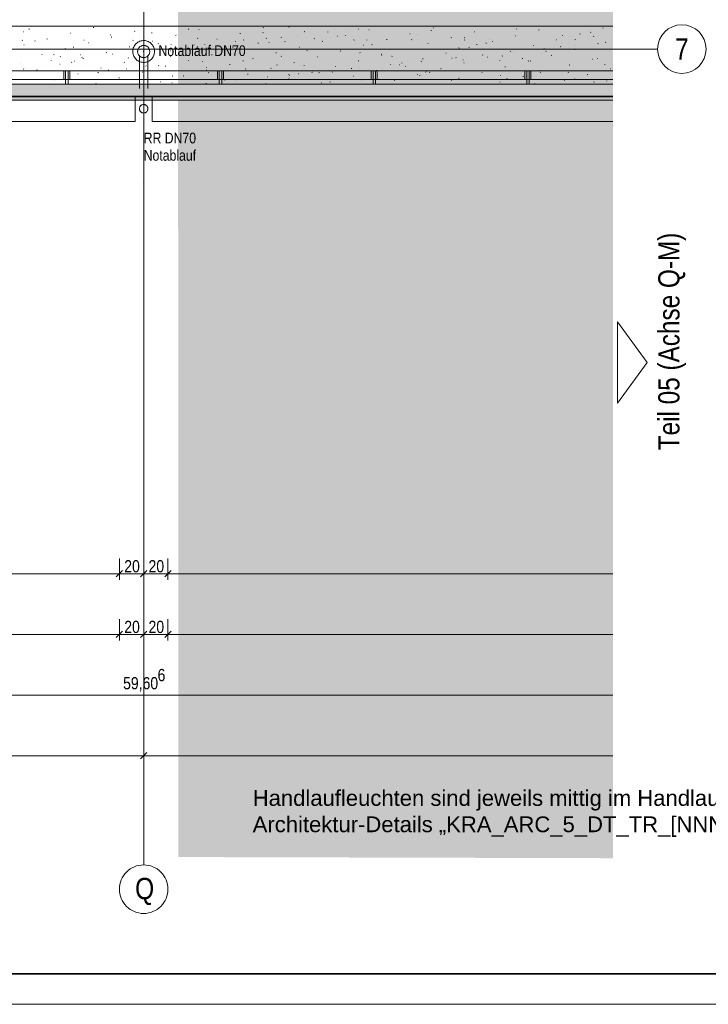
# Model space of a CAD drawing. Extents: x -743 to 300, y 62 to 1112.
# Tile 65 of 179: x -21 to 92, y 62 to 225. Entities that reach past the tile are written whole.
import ezdxf
from ezdxf.enums import TextEntityAlignment as Align
from ezdxf.lldxf.tags import DXFTag

# ---------------------------------------------------------------- set-up
doc = ezdxf.new("R2010")
doc.units = 0
doc.layers.get('0').update_dxf_attribs({"lineweight": 13})
for name, color, linetype, lineweight, true_color in [('00_E_ST_Handlaufleuchte_Bem', 7, 'Continuous', 5, 0x7d7d00), ('30 -33 Aussenwände- 7 Fassade_ Elemente', 7, 'Continuous', 9, 0x00aacc), ('30 -36 Dächer- 1 Konstruktion', 7, 'Continuous', 35, 0x6666cc), ('30 -36 Dächer- 3 Dachbeläge', 7, 'Continuous', 15, 0x9999ff), ('30 -36 Dächer- 3 Dachbeläge Gründach', 9, 'Continuous', 9, 0x808080), ('30 -36 Dächer- 4 Dachbekleidungen', 7, 'Continuous', 9, 0xccccff), ('70 -72 Beschriftung- 1 Beschriftung allgemein', 7, 'Continuous', 9, 0xff6633), ('70 -76 Bemaßung- 2 Allgemein', 9, 'Continuous', 5, 0x808080), ('iwb_Layout Achsbezeichung', 1, 'Continuous', 13, 0xff0000), ('iwb_Layout BA_Markierung', 7, 'Continuous', 9, 0xbadcdc), ('iwb_Layout Text', 3, 'Continuous', 18, 0x00ff00)]:
    doc.layers.add(name, color=color, linetype=linetype, lineweight=lineweight, true_color=true_color)
for name, color, linetype, lineweight in [('40 -41 Abwasser_Wasser_Gas- 1 Abwasser + sanitäre Anlagen', 7, 'Continuous', 9), ('40 -41 Abwasser_Wasser_Gas- 2 Wasser-1', 7, 'Continuous', 15), ('70 -71 Achsen- 1 Gebäudeachsen', 7, 'STRICHPUNKT2-A06CPV7LL0', 18), ('iwb_Plankopf Rahmen', 7, 'Continuous', 35), ('Keine-A06CPV7KL0', 7, 'Continuous', 9)]:
    doc.layers.add(name, color=color, linetype=linetype, lineweight=lineweight)
doc.styles.get("Standard").update_dxf_attribs({"font": 'ARIALN.TTF'})
tags = doc.linetypes.add('grob-A06CPV7GL0', pattern=[14, 3, -8, 3]).pattern_tags.tags
tags[8:9] = [DXFTag(74, 4), DXFTag(75, 0), DXFTag(340, '0'), DXFTag(46, 0.0), DXFTag(50, 0.0), DXFTag(44, 0.0), DXFTag(45, 0.0)]
tags[6:7] = [DXFTag(74, 4), DXFTag(75, 0), DXFTag(340, '0'), DXFTag(46, 0.0), DXFTag(50, 0.0), DXFTag(44, 0.0), DXFTag(45, 0.0)]
tags[4:5] = [DXFTag(74, 4), DXFTag(75, 0), DXFTag(340, '0'), DXFTag(46, 0.0), DXFTag(50, 0.0), DXFTag(44, 0.0), DXFTag(45, 0.0)]
tags = doc.linetypes.add('STRICHPUNKT2', pattern=[12.7, 6.35, -3.175, 0, -3.175]).pattern_tags.tags
tags[10:11] = [DXFTag(74, 4), DXFTag(75, 0), DXFTag(340, '0'), DXFTag(46, 0.0), DXFTag(50, 0.0), DXFTag(44, 0.0), DXFTag(45, 0.0)]
tags[8:9] = [DXFTag(74, 4), DXFTag(75, 0), DXFTag(340, '0'), DXFTag(46, 0.0), DXFTag(50, 0.0), DXFTag(44, 0.0), DXFTag(45, 0.0)]
tags[6:7] = [DXFTag(74, 4), DXFTag(75, 0), DXFTag(340, '0'), DXFTag(46, 0.0), DXFTag(50, 0.0), DXFTag(44, 0.0), DXFTag(45, 0.0)]
tags[4:5] = [DXFTag(74, 4), DXFTag(75, 0), DXFTag(340, '0'), DXFTag(46, 0.0), DXFTag(50, 0.0), DXFTag(44, 0.0), DXFTag(45, 0.0)]
tags = doc.linetypes.add('STRICHPUNKT2-A06CPV7LL0', pattern=[12.7, 6.35, -3.175, 0, -3.175]).pattern_tags.tags
tags[10:11] = [DXFTag(74, 4), DXFTag(75, 0), DXFTag(340, '0'), DXFTag(46, 0.0), DXFTag(50, 0.0), DXFTag(44, 0.0), DXFTag(45, 0.0)]
tags[8:9] = [DXFTag(74, 4), DXFTag(75, 0), DXFTag(340, '0'), DXFTag(46, 0.0), DXFTag(50, 0.0), DXFTag(44, 0.0), DXFTag(45, 0.0)]
tags[6:7] = [DXFTag(74, 4), DXFTag(75, 0), DXFTag(340, '0'), DXFTag(46, 0.0), DXFTag(50, 0.0), DXFTag(44, 0.0), DXFTag(45, 0.0)]
tags[4:5] = [DXFTag(74, 4), DXFTag(75, 0), DXFTag(340, '0'), DXFTag(46, 0.0), DXFTag(50, 0.0), DXFTag(44, 0.0), DXFTag(45, 0.0)]

# ---------------------------------------------------------------- blocks, each defined once
blk = doc.blocks.new('Polygon-A06CPV7AL0')
at = {"color": 0, "linetype": 'ByBlock', "lineweight": -2, "ltscale": 0.13}
blk.add_solid([(4.85, 86.71), (4.69, 1083.81), (76.5, 86.52), (76.5, 1083.81)], dxfattribs=at)
blk = doc.blocks.new('Referenz-A06CPV7ML0')
at = {"layer": '30 -33 Aussenwände- 7 Fassade_ Elemente', "color": 0, "linetype": 'Continuous', "ltscale": 0.13}
for p, q in [((76.46, 212.11), (-616.65, 212.11)), ((-151.45, 212.11), (-2.25, 212.11)), ((-151.45, 211.51), (-2.25, 211.51)), ((-2.25, 212.11), (-2.25, 207.97)), ((-2.25, 211.51), (-2.25, 207.97)), ((0.55, 212.11), (76.46, 212.11)), ((0.55, 207.97), (0.55, 212.11)), ((0.55, 211.51), (76.46, 211.51)), ((0.55, 207.97), (0.55, 211.51)), ((-2.25, 207.97), (-151.45, 207.97)), ((-2.25, 207.97), (-151.45, 207.97)), ((76.46, 207.97), (0.55, 207.97)), ((76.46, 207.97), (0.55, 207.97))]:
    blk.add_line(p, q, dxfattribs=at)
at = {"layer": '30 -36 Dächer- 1 Konstruktion', "color": 0, "linetype": 'Continuous', "ltscale": 0.35}
blk.add_line((-616.65, 212.11), (76.46, 212.11), dxfattribs=at)
at = {"layer": '30 -36 Dächer- 1 Konstruktion', "color": 0, "lineweight": 25}
for p, q in [((76.46, 212.11), (-616.65, 212.11)), ((-616.65, 212.11), (76.46, 212.11)), ((-616.65, 212.11), (76.46, 212.11)), ((76.46, 212.11), (-616.65, 212.11))]:
    blk.add_line(p, q, dxfattribs=at)
at = {"layer": '30 -36 Dächer- 1 Konstruktion', "color": 0, "lineweight": 5}
for p, q in [((76.46, 212.11), (-616.65, 212.11)), ((-616.65, 212.11), (76.46, 212.11)), ((-616.65, 212.11), (76.46, 212.11)), ((76.46, 212.11), (-616.65, 212.11))]:
    blk.add_line(p, q, dxfattribs=at)
at = {"layer": '30 -36 Dächer- 1 Konstruktion', "color": 0, "lineweight": -2}
for p, q in [((76.46, 212.11), (-616.65, 212.11)), ((-616.65, 212.11), (76.46, 212.11)), ((-616.65, 212.11), (76.46, 212.11)), ((76.46, 212.11), (-616.65, 212.11))]:
    blk.add_line(p, q, dxfattribs=at)
at = {"layer": '30 -36 Dächer- 1 Konstruktion', "color": 0}
blk.add_line((-616.65, 212.11), (76.46, 212.11), dxfattribs=at)
at = {"layer": '30 -36 Dächer- 3 Dachbeläge', "color": 0, "lineweight": 9}
for p, q in [((-593.85, 223.71), (76.46, 223.71)), ((-20.59, 222.78), (-20.65, 222.73)), ((-19.76, 223.17), (-19.69, 223.19)), ((-12.98, 222.52), (-12.9, 222.54)), ((-9.16, 223.47), (-9.08, 223.49)), ((-2.37, 222.82), (-2.3, 222.84)), ((0.45, 222.61), (0.53, 222.58)), ((6.5, 223.2), (6.57, 223.17)), ((8.23, 223.13), (8.31, 223.14)), ((15.02, 222.48), (15.09, 222.5)), ((18.76, 222.62), (18.84, 222.59)), ((18.84, 223.43), (18.91, 223.45)), ((23.09, 223.54), (23.11, 223.51)), ((25.62, 222.78), (25.7, 222.8)), ((29.51, 222.7), (29.48, 222.73)), ((32.5, 223.1), (32.53, 223.1)), ((34.57, 223.22), (34.55, 223.25)), ((36.23, 223.08), (36.3, 223.1)), ((43.01, 222.43), (43.09, 222.45)), ((46.49, 222.99), (46.56, 222.96)), ((46.83, 223.39), (46.91, 223.41)), ((53.62, 222.74), (53.69, 222.76)), ((57.44, 223.69), (57.51, 223.71)), ((60.52, 223.27), (60.59, 223.24)), ((64.22, 223.04), (64.3, 223.06)), ((71.01, 222.39), (71.08, 222.41)), ((72.78, 222.7), (72.85, 222.67)), ((74.83, 223.34), (74.9, 223.36)), ((76.06, 223.7), (76.07, 223.67)), ((-20.8, 221.38), (-20.85, 221.32)), ((-18.8, 221.26), (-18.73, 221.24)), ((-16.8, 221.57), (-16.72, 221.59)), ((-10.73, 221.4), (-10.65, 221.37)), ((-10.01, 220.92), (-9.94, 220.94)), ((-6.24, 222.24), (-6.31, 222.2)), ((-6.19, 221.87), (-6.12, 221.89)), ((-2.58, 221.4), (-2.64, 221.34)), ((0.59, 221.22), (0.67, 221.24)), ((1.54, 220.82), (1.61, 220.79)), ((4.41, 222.17), (4.49, 222.19)), ((8.1, 221.71), (8.04, 221.66)), ((11.2, 221.52), (11.27, 221.54)), ((14.31, 221.14), (14.29, 221.17)), ((15.64, 221.42), (15.58, 221.36)), ((17.98, 220.87), (18.06, 220.89)), ((19.38, 221.66), (19.35, 221.69)), ((19.82, 220.98), (19.81, 221.05)), ((21.8, 221.83), (21.88, 221.85)), ((22.45, 221.17), (22.38, 221.13)), ((24.44, 222.18), (24.42, 222.21)), ((27.23, 221.65), (27.31, 221.62)), ((28.59, 221.18), (28.66, 221.2)), ((31.03, 222.05), (31.1, 222.02)), ((32.41, 222.13), (32.48, 222.15)), ((33.85, 221.44), (33.8, 221.38)), ((35.93, 221.37), (35.93, 221.44)), ((39.19, 221.48), (39.27, 221.5)), ((43.29, 221.47), (43.36, 221.44)), ((44.31, 222.32), (44.34, 222.32)), ((45.98, 220.83), (46.05, 220.85)), ((49.8, 221.78), (49.87, 221.8)), ((52.07, 221.46), (52.01, 221.4)), ((52.05, 221.76), (52.04, 221.83)), ((55.55, 220.9), (55.63, 220.87)), ((56.12, 221.54), (56.16, 221.54)), ((56.58, 221.14), (56.66, 221.15)), ((60.4, 222.09), (60.48, 222.11)), ((67.19, 221.44), (67.26, 221.46)), ((67.93, 220.76), (67.97, 220.76)), ((68.16, 222.15), (68.16, 222.23)), ((70.29, 221.48), (70.23, 221.42)), ((73.27, 222.03), (73.34, 222.01)), ((73.97, 220.79), (74.05, 220.81)), ((75.3, 221.01), (75.27, 221.04)), ((-20.62, 220.61), (-20.54, 220.63)), ((-13.83, 219.96), (-13.76, 219.98)), ((-12.41, 220.19), (-12.42, 220.26)), ((-7.05, 219.32), (-6.97, 219.33)), ((-3.23, 220.27), (-3.15, 220.29)), ((-0.88, 219.58), (-0.91, 219.61)), ((3.56, 219.62), (3.63, 219.64)), ((3.7, 220.59), (3.7, 220.66)), ((4.18, 220.1), (4.16, 220.13)), ((7.38, 220.57), (7.45, 220.59)), ((7.98, 220.3), (8.06, 220.28)), ((9.25, 220.62), (9.22, 220.65)), ((13.8, 220.25), (13.87, 220.22)), ((14.16, 219.92), (14.24, 219.94)), ((20.95, 219.27), (21.02, 219.29)), ((24.77, 220.23), (24.84, 220.24)), ((26.06, 219.67), (26.14, 219.64)), ((31.55, 219.58), (31.63, 219.6)), ((34.76, 219.34), (34.84, 219.32)), ((35.37, 220.53), (35.45, 220.55)), ((36.79, 220.64), (36.73, 220.59)), ((42.16, 219.88), (42.23, 219.9)), ((48.94, 219.23), (49.02, 219.25)), ((51.14, 220.1), (51.07, 220.06)), ((52.76, 220.18), (52.84, 220.2)), ((54.02, 220.69), (54.09, 220.66)), ((59.55, 219.53), (59.62, 219.55)), ((60.1, 219.45), (60.08, 219.48)), ((63.37, 220.49), (63.44, 220.51)), ((65.17, 219.97), (65.14, 220)), ((65.48, 219.57), (65.42, 219.52)), ((67.82, 220.32), (67.89, 220.29)), ((70.15, 219.84), (70.23, 219.86)), ((70.23, 220.49), (70.21, 220.52)), ((-21.14, 217.51), (-21.17, 217.54)), ((-17.65, 219.01), (-17.58, 219.03)), ((-16.08, 218.03), (-16.1, 218.06)), ((-15.69, 219.02), (-15.62, 218.99)), ((-14.57, 218.7), (-14.63, 218.65)), ((-12.69, 217.73), (-12.76, 217.68)), ((-12.28, 217.9), (-12.24, 217.9)), ((-11.27, 218.96), (-11.2, 218.94)), ((-11.01, 218.55), (-11.04, 218.58)), ((-10.87, 218.36), (-10.79, 218.38)), ((-5.95, 219.07), (-5.97, 219.09)), ((-4.08, 217.71), (-4.01, 217.73)), ((-3.43, 218.45), (-3.35, 218.42)), ((-1.18, 217.99), (-1.16, 217.96)), ((-0.26, 218.67), (-0.19, 218.69)), ((3.65, 218.72), (3.59, 218.67)), ((6.52, 218.02), (6.6, 218.04)), ((8.84, 217.87), (8.91, 217.84)), ((10.34, 218.97), (10.42, 218.99)), ((15.51, 218), (15.59, 217.98)), ((17.13, 218.32), (17.2, 218.34)), ((21.87, 218.74), (21.81, 218.69)), ((23.91, 217.67), (23.99, 217.69)), ((27.73, 218.62), (27.81, 218.64)), ((34.52, 217.97), (34.59, 217.99)), ((38.33, 219.1), (38.4, 219.07)), ((38.34, 218.93), (38.41, 218.95)), ((40.08, 218.76), (40.03, 218.71)), ((41.72, 217.59), (41.71, 217.66)), ((44.91, 217.89), (44.88, 217.92)), ((45.12, 218.28), (45.2, 218.3)), ((49.97, 218.41), (49.95, 218.44)), ((50.59, 218.52), (50.66, 218.49)), ((51.79, 218.15), (51.8, 218.11)), ((51.91, 217.63), (51.98, 217.65)), ((55.04, 218.93), (55.01, 218.96)), ((55.73, 218.58), (55.8, 218.6)), ((57.83, 217.98), (57.83, 218.05)), ((58.3, 218.78), (58.24, 218.73)), ((61.55, 218.38), (61.62, 218.36)), ((62.51, 217.93), (62.59, 217.95)), ((62.86, 217.95), (62.93, 217.92)), ((66.33, 218.88), (66.41, 218.9)), ((73.11, 218.24), (73.19, 218.25)), ((73.95, 218.37), (73.94, 218.44)), ((-20.65, 216.65), (-20.58, 216.62)), ((-18.51, 216.46), (-18.43, 216.48)), ((-14.69, 217.41), (-14.61, 217.43)), ((-8.34, 216.03), (-8.4, 215.97)), ((-8.39, 216.07), (-8.32, 216.04)), ((-7.9, 216.76), (-7.83, 216.78)), ((-6.63, 216.41), (-6.64, 216.48)), ((-3.74, 216.66), (-3.67, 216.64)), ((-1.12, 216.11), (-1.04, 216.13)), ((-0.47, 217.13), (-0.43, 217.12)), ((1.65, 217.19), (1.59, 217.15)), ((2.7, 217.07), (2.78, 217.08)), ((9.49, 216.8), (9.48, 216.87)), ((9.49, 216.42), (9.56, 216.43)), ((9.88, 216.05), (9.82, 215.99)), ((11.34, 216.35), (11.38, 216.34)), ((13.31, 217.37), (13.38, 217.39)), ((16, 216.66), (15.93, 216.61)), ((20.09, 216.72), (20.17, 216.74)), ((21.1, 217.3), (21.17, 217.27)), ((25.6, 217.19), (25.59, 217.26)), ((26.88, 216.07), (26.95, 216.09)), ((28.1, 216.07), (28.04, 216.01)), ((29.71, 216.33), (29.69, 216.36)), ((30.34, 216.12), (30.28, 216.08)), ((30.7, 217.02), (30.77, 217.04)), ((33.36, 216.72), (33.44, 216.69)), ((34.78, 216.85), (34.75, 216.88)), ((37.48, 216.37), (37.56, 216.39)), ((39.84, 217.37), (39.82, 217.4)), ((41.3, 217.33), (41.38, 217.34)), ((42.29, 217.04), (42.37, 217.02)), ((45.63, 216.15), (45.7, 216.12)), ((46.31, 216.09), (46.26, 216.03)), ((48.09, 216.68), (48.16, 216.7)), ((54.87, 216.03), (54.95, 216.05)), ((58.69, 216.98), (58.77, 217)), ((64.53, 216.11), (64.47, 216.05)), ((65.47, 216.33), (65.55, 216.35)), ((69.08, 216.08), (69.15, 216.06)), ((69.29, 217.28), (69.37, 217.3)), ((75.12, 217.37), (75.19, 217.34)), ((76.08, 216.63), (76.16, 216.65)), ((-15.54, 214.86), (-15.47, 214.88)), ((-11.72, 215.81), (-11.65, 215.83)), ((-4.94, 215.16), (-4.86, 215.18)), ((1.85, 214.51), (1.92, 214.53)), ((3.79, 214.36), (3.86, 214.33)), ((3.87, 215.5), (3.95, 215.47)), ((5.67, 215.46), (5.74, 215.48)), ((9.45, 214.25), (9.43, 214.28)), ((12.45, 214.81), (12.53, 214.83)), ((14.52, 214.77), (14.49, 214.8)), ((16.14, 214.92), (16.21, 214.89)), ((16.27, 215.77), (16.35, 215.79)), ((19.58, 215.29), (19.56, 215.32)), ((23.04, 215.7), (23.12, 215.68)), ((23.06, 215.12), (23.13, 215.14)), ((23.15, 215.57), (23.19, 215.56)), ((24.65, 215.81), (24.62, 215.84)), ((28.4, 214.35), (28.47, 214.32)), ((29.84, 214.47), (29.92, 214.49)), ((33.66, 215.42), (33.74, 215.44)), ((34.97, 214.79), (35, 214.79)), ((40.44, 214.77), (40.52, 214.79)), ((44.27, 215.72), (44.34, 215.74)), ((44.69, 215.59), (44.62, 215.54)), ((49.82, 214.74), (49.9, 214.72)), ((51.05, 215.08), (51.13, 215.09)), ((57.83, 214.43), (57.91, 214.44)), ((57.89, 215.57), (57.97, 215.54)), ((59.03, 215.05), (58.97, 215.01)), ((61.65, 215.38), (61.73, 215.4)), ((68.44, 214.73), (68.52, 214.75)), ((70.16, 215), (70.23, 214.97)), ((72.26, 215.68), (72.34, 215.7)), ((73.38, 214.52), (73.32, 214.47)), ((75.5, 214.64), (75.48, 214.66)), ((76.46, 214.11), (-614.65, 214.11)), ((-8.76, 214.21), (-8.68, 214.23)), ((19.24, 214.17), (19.31, 214.18)), ((47.23, 214.12), (47.31, 214.14)), ((63.62, 214.19), (63.61, 214.26)), ((70.44, 214.12), (70.41, 214.14))]:
    blk.add_line(p, q, dxfattribs=at)
at = {"layer": '30 -36 Dächer- 3 Dachbeläge', "color": 0, "linetype": 'Continuous', "ltscale": 0.15}
for p, q in [((76.46, 214.11), (-614.65, 214.11)), ((-617.25, 211.51), (76.46, 211.51))]:
    blk.add_line(p, q, dxfattribs=at)
at = {"layer": '30 -36 Dächer- 3 Dachbeläge', "color": 0, "lineweight": 0}
for points in [[(-614.65, 211.51), (-614.65, 214.11), (76.46, 212.65)], [(76.46, 212.65), (-614.65, 214.11), (76.46, 214.11)], [(-614.65, 211.51), (76.46, 212.65), (76.46, 211.51)]]:
    blk.add_solid(points, dxfattribs=at)
at = {"layer": '30 -36 Dächer- 3 Dachbeläge Gründach', "color": 0, "linetype": 'Continuous', "ltscale": 0.13}
blk.add_line((-593.85, 223.71), (76.46, 223.71), dxfattribs=at)
at = {"layer": '30 -36 Dächer- 4 Dachbekleidungen', "color": 0, "linetype": 'Continuous', "ltscale": 0.13}
for p, q in [((76.46, 216.31), (-613.85, 216.31)), ((-14.02, 214.91), (-14.02, 216.31)), ((-14.02, 216.31), (-13.72, 216.31)), ((-13.72, 214.91), (-13.72, 216.31)), ((-13.72, 216.31), (-13.32, 216.31)), ((-13.32, 216.31), (-13.32, 214.91)), ((-13.02, 216.31), (-13.32, 216.31)), ((-13.02, 214.91), (-13.02, 216.31)), ((11.31, 214.91), (11.31, 216.31)), ((11.31, 216.31), (11.61, 216.31)), ((11.61, 214.91), (11.61, 216.31)), ((11.61, 216.31), (12.01, 216.31)), ((12.01, 216.31), (12.01, 214.91)), ((12.31, 216.31), (12.01, 216.31)), ((12.31, 214.91), (12.31, 216.31)), ((36.65, 214.91), (36.65, 216.31)), ((36.65, 216.31), (36.95, 216.31)), ((36.95, 214.91), (36.95, 216.31)), ((36.95, 216.31), (37.35, 216.31)), ((37.35, 216.31), (37.35, 214.91)), ((37.65, 216.31), (37.35, 216.31)), ((37.65, 214.91), (37.65, 216.31)), ((61.98, 214.91), (61.98, 216.31)), ((61.98, 216.31), (62.28, 216.31)), ((62.28, 214.91), (62.28, 216.31)), ((62.28, 216.31), (62.68, 216.31)), ((62.68, 216.31), (62.68, 214.91)), ((62.98, 216.31), (62.68, 216.31)), ((62.98, 214.91), (62.98, 216.31)), ((-613.85, 214.91), (76.46, 214.91)), ((-13.32, 214.91), (-13.72, 214.91)), ((-13.72, 214.91), (-13.72, 214.11)), ((-13.32, 214.11), (-13.32, 214.91)), ((12.01, 214.91), (11.61, 214.91)), ((11.61, 214.91), (11.61, 214.11)), ((12.01, 214.11), (12.01, 214.91)), ((37.35, 214.91), (36.95, 214.91)), ((36.95, 214.91), (36.95, 214.11)), ((37.35, 214.11), (37.35, 214.91)), ((62.68, 214.91), (62.28, 214.91)), ((62.28, 214.91), (62.28, 214.11)), ((62.68, 214.11), (62.68, 214.91)), ((-13.72, 214.11), (-13.32, 214.11)), ((11.61, 214.11), (12.01, 214.11)), ((36.95, 214.11), (37.35, 214.11)), ((62.28, 214.11), (62.68, 214.11))]:
    blk.add_line(p, q, dxfattribs=at)
at = {"layer": '40 -41 Abwasser_Wasser_Gas- 1 Abwasser + sanitäre Anlagen', "color": 0, "linetype": 'grob-A06CPV7GL0', "ltscale": 0.13}
for p, q in [((-0.85, 224.6), (-0.85, 219.51)), ((-1.55, 218.8), (-1.55, 213.44)), ((-0.15, 218.8), (-0.15, 213.44))]:
    blk.add_line(p, q, dxfattribs=at)
at = {"layer": '40 -41 Abwasser_Wasser_Gas- 1 Abwasser + sanitäre Anlagen', "color": 0, "linetype": 'Continuous', "lineweight": 5, "ltscale": 0.13}
for p, q in [((-0.85, 219.51), (-0.87, 219.57)), ((-0.87, 219.57), (-0.84, 219.57)), ((-0.84, 219.57), (-0.85, 219.51))]:
    blk.add_line(p, q, dxfattribs=at)
at = {"layer": '40 -41 Abwasser_Wasser_Gas- 1 Abwasser + sanitäre Anlagen', "color": 0, "lineweight": 0}
for points in [[(-0.85, 219.51), (-0.87, 219.57), (-0.85, 219.57)], [(-0.85, 219.51), (-0.85, 219.57), (-0.84, 219.57)]]:
    blk.add_solid(points, dxfattribs=at)
at = {"layer": '40 -41 Abwasser_Wasser_Gas- 2 Wasser-1', "color": 0, "linetype": 'Continuous', "ltscale": 0.15}
for p, q in [((-0.85, 219.51), (-0.85, 223.35)), ((-2.21, 220.7), (-2.08, 220.83)), ((-2.08, 220.83), (-1.95, 220.94)), ((-1.95, 220.94), (-1.8, 221.04)), ((-1.8, 221.04), (-1.65, 221.13)), ((-1.65, 221.13), (-1.49, 221.2)), ((-1.49, 221.2), (-1.32, 221.25)), ((-1.32, 221.25), (-1.15, 221.29)), ((-1.15, 221.29), (-0.97, 221.31)), ((-0.97, 221.31), (-0.79, 221.31)), ((-0.79, 221.31), (-0.62, 221.3)), ((-0.62, 221.3), (-0.44, 221.27)), ((-0.44, 221.27), (-0.27, 221.22)), ((-0.27, 221.22), (-0.11, 221.15)), ((-0.11, 221.15), (0.05, 221.07)), ((0.05, 221.07), (0.2, 220.98)), ((0.2, 220.98), (0.33, 220.87)), ((0.33, 220.87), (0.46, 220.74)), ((-2.65, 219.57), (-2.64, 219.75)), ((-2.65, 219.39), (-2.65, 219.57)), ((-2.63, 219.22), (-2.65, 219.39)), ((-2.64, 219.75), (-2.6, 219.92)), ((-2.59, 219.05), (-2.63, 219.22)), ((-2.6, 219.92), (-2.56, 220.09)), ((-2.56, 220.09), (-2.49, 220.25)), ((-2.49, 220.25), (-2.41, 220.41)), ((-2.41, 220.41), (-2.32, 220.56)), ((-2.32, 220.56), (-2.21, 220.7)), ((-1.85, 219.54), (-1.84, 219.64)), ((-1.85, 219.45), (-1.85, 219.54)), ((-1.84, 219.35), (-1.85, 219.45)), ((-1.84, 219.64), (-1.83, 219.74)), ((-1.82, 219.25), (-1.84, 219.35)), ((-1.83, 219.74), (-1.8, 219.83)), ((-1.79, 219.16), (-1.82, 219.25)), ((-1.8, 219.83), (-1.76, 219.92)), ((-1.75, 219.07), (-1.79, 219.16)), ((-1.76, 219.92), (-1.72, 220.01)), ((-1.72, 220.01), (-1.66, 220.09)), ((-1.66, 220.09), (-1.6, 220.17)), ((-1.6, 220.17), (-1.54, 220.24)), ((-1.54, 220.24), (-1.46, 220.31)), ((-1.46, 220.31), (-1.38, 220.36)), ((-1.38, 220.36), (-1.29, 220.41)), ((-1.29, 220.41), (-1.2, 220.45)), ((-1.2, 220.45), (-1.11, 220.48)), ((-1.11, 220.48), (-1.01, 220.5)), ((-1.01, 220.5), (-0.92, 220.51)), ((-0.92, 220.51), (-0.82, 220.51)), ((-0.82, 220.51), (-0.72, 220.5)), ((-0.72, 220.5), (-0.62, 220.49)), ((-0.62, 220.49), (-0.53, 220.46)), ((-0.53, 220.46), (-0.44, 220.42)), ((-0.44, 220.42), (-0.35, 220.38)), ((-0.35, 220.38), (-0.27, 220.32)), ((-0.27, 220.32), (-0.19, 220.26)), ((-0.19, 220.26), (-0.12, 220.2)), ((-0.12, 220.2), (-0.06, 220.12)), ((-0.06, 220.12), (0, 220.04)), ((0, 220.04), (0.04, 219.95)), ((0.04, 219.95), (0.08, 219.86)), ((0.1, 219.19), (0.06, 219.1)), ((0.08, 219.86), (0.11, 219.77)), ((0.12, 219.29), (0.1, 219.19)), ((0.11, 219.77), (0.13, 219.67)), ((0.14, 219.38), (0.12, 219.29)), ((0.13, 219.67), (0.15, 219.58)), ((0.15, 219.48), (0.14, 219.38)), ((0.15, 219.58), (0.15, 219.48)), ((0.46, 220.74), (0.58, 220.61)), ((0.58, 220.61), (0.68, 220.46)), ((0.68, 220.46), (0.76, 220.31)), ((0.76, 220.31), (0.83, 220.15)), ((0.83, 220.15), (0.89, 219.98)), ((0.89, 219.98), (0.92, 219.81)), ((0.93, 219.28), (0.9, 219.1)), ((0.92, 219.81), (0.94, 219.63)), ((0.95, 219.45), (0.93, 219.28)), ((0.94, 219.63), (0.95, 219.45)), ((-2.54, 218.88), (-2.59, 219.05)), ((-2.47, 218.72), (-2.54, 218.88)), ((-2.38, 218.56), (-2.47, 218.72)), ((-2.28, 218.42), (-2.38, 218.56)), ((-2.17, 218.28), (-2.28, 218.42)), ((-2.04, 218.16), (-2.17, 218.28)), ((-1.9, 218.05), (-2.04, 218.16)), ((-1.75, 217.95), (-1.9, 218.05)), ((-1.7, 218.98), (-1.75, 219.07)), ((-1.59, 217.87), (-1.75, 217.95)), ((-1.65, 218.9), (-1.7, 218.98)), ((-1.58, 218.83), (-1.65, 218.9)), ((-1.43, 217.81), (-1.59, 217.87)), ((-1.51, 218.76), (-1.58, 218.83)), ((-1.43, 218.7), (-1.51, 218.76)), ((-1.35, 218.65), (-1.43, 218.7)), ((-1.26, 217.76), (-1.43, 217.81)), ((-1.26, 218.6), (-1.35, 218.65)), ((-1.17, 218.57), (-1.26, 218.6)), ((-1.09, 217.73), (-1.26, 217.76)), ((-1.08, 218.54), (-1.17, 218.57)), ((-0.91, 217.71), (-1.09, 217.73)), ((-0.98, 218.52), (-1.08, 218.54)), ((-0.88, 218.51), (-0.98, 218.52)), ((-0.73, 217.72), (-0.91, 217.71)), ((-0.79, 218.51), (-0.88, 218.51)), ((-0.69, 218.53), (-0.79, 218.51)), ((-0.56, 217.74), (-0.73, 217.72)), ((-0.59, 218.55), (-0.69, 218.53)), ((-0.5, 218.58), (-0.59, 218.55)), ((-0.39, 217.77), (-0.56, 217.74)), ((-0.41, 218.62), (-0.5, 218.58)), ((-0.32, 218.66), (-0.41, 218.62)), ((-0.22, 217.83), (-0.39, 217.77)), ((-0.24, 218.72), (-0.32, 218.66)), ((-0.17, 218.78), (-0.24, 218.72)), ((-0.06, 217.9), (-0.22, 217.83)), ((-0.1, 218.85), (-0.17, 218.78)), ((-0.04, 218.93), (-0.1, 218.85)), ((0.1, 217.98), (-0.06, 217.9)), ((0.01, 219.01), (-0.04, 218.93)), ((0.06, 219.1), (0.01, 219.01)), ((0.24, 218.08), (0.1, 217.98)), ((0.38, 218.2), (0.24, 218.08)), ((0.5, 218.33), (0.38, 218.2)), ((0.61, 218.46), (0.5, 218.33)), ((0.71, 218.61), (0.61, 218.46)), ((0.79, 218.77), (0.71, 218.61)), ((0.85, 218.93), (0.79, 218.77)), ((0.9, 219.1), (0.85, 218.93)), ((-1.54, 210.19), (-1.55, 210.12)), ((-1.54, 210.19), (-1.55, 210.12)), ((-1.55, 210.12), (-1.55, 210.05)), ((-1.55, 210.12), (-1.55, 210.05)), ((-1.55, 210.05), (-1.55, 209.98)), ((-1.55, 210.05), (-1.55, 209.98)), ((-1.55, 209.98), (-1.53, 209.91)), ((-1.55, 209.98), (-1.53, 209.91)), ((-1.53, 210.25), (-1.54, 210.19)), ((-1.53, 210.25), (-1.54, 210.19)), ((-1.51, 210.32), (-1.53, 210.25)), ((-1.51, 210.32), (-1.53, 210.25)), ((-1.53, 209.91), (-1.51, 209.85)), ((-1.53, 209.91), (-1.51, 209.85)), ((-1.48, 210.38), (-1.51, 210.32)), ((-1.48, 210.38), (-1.51, 210.32)), ((-1.51, 209.85), (-1.49, 209.78)), ((-1.51, 209.85), (-1.49, 209.78)), ((-1.49, 209.78), (-1.46, 209.72)), ((-1.49, 209.78), (-1.46, 209.72)), ((-1.45, 210.44), (-1.48, 210.38)), ((-1.45, 210.44), (-1.48, 210.38)), ((-1.46, 209.72), (-1.42, 209.66)), ((-1.46, 209.72), (-1.42, 209.66)), ((-1.41, 210.5), (-1.45, 210.44)), ((-1.41, 210.5), (-1.45, 210.44)), ((-1.42, 209.66), (-1.38, 209.61)), ((-1.42, 209.66), (-1.38, 209.61)), ((-1.36, 210.55), (-1.41, 210.5)), ((-1.36, 210.55), (-1.41, 210.5)), ((-1.38, 209.61), (-1.33, 209.56)), ((-1.38, 209.61), (-1.33, 209.56)), ((-1.31, 210.6), (-1.36, 210.55)), ((-1.31, 210.6), (-1.36, 210.55)), ((-1.33, 209.56), (-1.28, 209.52)), ((-1.33, 209.56), (-1.28, 209.52)), ((-1.26, 210.64), (-1.31, 210.6)), ((-1.26, 210.64), (-1.31, 210.6)), ((-1.28, 209.52), (-1.22, 209.48)), ((-1.28, 209.52), (-1.22, 209.48)), ((-1.2, 210.68), (-1.26, 210.64)), ((-1.2, 210.68), (-1.26, 210.64)), ((-1.22, 209.48), (-1.16, 209.44)), ((-1.22, 209.48), (-1.16, 209.44)), ((-1.14, 210.71), (-1.2, 210.68)), ((-1.14, 210.71), (-1.2, 210.68)), ((-1.16, 209.44), (-1.1, 209.42)), ((-1.16, 209.44), (-1.1, 209.42)), ((-1.08, 210.74), (-1.14, 210.71)), ((-1.08, 210.74), (-1.14, 210.71)), ((-1.1, 209.42), (-1.03, 209.4)), ((-1.1, 209.42), (-1.03, 209.4)), ((-1.01, 210.75), (-1.08, 210.74)), ((-1.01, 210.75), (-1.08, 210.74)), ((-0.94, 210.77), (-1.01, 210.75)), ((-0.94, 210.77), (-1.01, 210.75)), ((-0.87, 210.77), (-0.94, 210.77)), ((-0.87, 210.77), (-0.94, 210.77)), ((-0.81, 210.77), (-0.87, 210.77)), ((-0.81, 210.77), (-0.87, 210.77)), ((-0.85, 210.07), (-0.85, 206.23)), ((-0.85, 210.07), (-0.85, 206.23)), ((-0.74, 210.76), (-0.81, 210.77)), ((-0.74, 210.76), (-0.81, 210.77)), ((-0.67, 210.75), (-0.74, 210.76)), ((-0.67, 210.75), (-0.74, 210.76)), ((-0.69, 209.39), (-0.63, 209.41)), ((-0.69, 209.39), (-0.63, 209.41)), ((-0.61, 210.73), (-0.67, 210.75)), ((-0.61, 210.73), (-0.67, 210.75)), ((-0.63, 209.41), (-0.56, 209.43)), ((-0.63, 209.41), (-0.56, 209.43)), ((-0.54, 210.7), (-0.61, 210.73)), ((-0.54, 210.7), (-0.61, 210.73)), ((-0.56, 209.43), (-0.5, 209.47)), ((-0.56, 209.43), (-0.5, 209.47)), ((-0.48, 210.67), (-0.54, 210.7)), ((-0.48, 210.67), (-0.54, 210.7)), ((-0.5, 209.47), (-0.44, 209.5)), ((-0.5, 209.47), (-0.44, 209.5)), ((-0.43, 210.63), (-0.48, 210.67)), ((-0.43, 210.63), (-0.48, 210.67)), ((-0.44, 209.5), (-0.39, 209.55)), ((-0.44, 209.5), (-0.39, 209.55)), ((-0.37, 210.58), (-0.43, 210.63)), ((-0.37, 210.58), (-0.43, 210.63)), ((-0.39, 209.55), (-0.34, 209.59)), ((-0.39, 209.55), (-0.34, 209.59)), ((-0.33, 210.53), (-0.37, 210.58)), ((-0.33, 210.53), (-0.37, 210.58)), ((-0.34, 209.59), (-0.3, 209.65)), ((-0.34, 209.59), (-0.3, 209.65)), ((-0.28, 210.48), (-0.33, 210.53)), ((-0.28, 210.48), (-0.33, 210.53)), ((-0.3, 209.65), (-0.26, 209.7)), ((-0.3, 209.65), (-0.26, 209.7)), ((-0.25, 210.42), (-0.28, 210.48)), ((-0.25, 210.42), (-0.28, 210.48)), ((-0.26, 209.7), (-0.22, 209.76)), ((-0.26, 209.7), (-0.22, 209.76)), ((-0.21, 210.36), (-0.25, 210.42)), ((-0.21, 210.36), (-0.25, 210.42)), ((-0.22, 209.76), (-0.2, 209.83)), ((-0.22, 209.76), (-0.2, 209.83)), ((-0.19, 210.3), (-0.21, 210.36)), ((-0.19, 210.3), (-0.21, 210.36)), ((-0.2, 209.83), (-0.18, 209.89)), ((-0.2, 209.83), (-0.18, 209.89)), ((-0.17, 210.23), (-0.19, 210.3)), ((-0.17, 210.23), (-0.19, 210.3)), ((-0.18, 209.89), (-0.16, 209.96)), ((-0.18, 209.89), (-0.16, 209.96)), ((-0.16, 210.16), (-0.17, 210.23)), ((-0.16, 210.16), (-0.17, 210.23)), ((-0.15, 210.1), (-0.16, 210.16)), ((-0.15, 210.1), (-0.16, 210.16)), ((-0.16, 209.96), (-0.15, 210.03)), ((-0.16, 209.96), (-0.15, 210.03)), ((-0.15, 210.03), (-0.15, 210.1)), ((-0.15, 210.03), (-0.15, 210.1)), ((-1.03, 209.4), (-0.97, 209.38)), ((-1.03, 209.4), (-0.97, 209.38)), ((-0.97, 209.38), (-0.9, 209.37)), ((-0.97, 209.38), (-0.9, 209.37)), ((-0.9, 209.37), (-0.83, 209.37)), ((-0.9, 209.37), (-0.83, 209.37)), ((-0.83, 209.37), (-0.76, 209.38)), ((-0.83, 209.37), (-0.76, 209.38)), ((-0.76, 209.38), (-0.69, 209.39)), ((-0.76, 209.38), (-0.69, 209.39))]:
    blk.add_line(p, q, dxfattribs=at)
at = {"layer": '70 -71 Achsen- 1 Gebäudeachsen', "color": 0, "linetype": 'STRICHPUNKT2-A06CPV7LL0', "ltscale": 0.18}
for p, q in [((-0.85, 1084.85), (-0.85, 85.41)), ((-682.49, 219.91), (76.46, 219.91))]:
    blk.add_line(p, q, dxfattribs=at)
at = {"layer": '70 -72 Beschriftung- 1 Beschriftung allgemein', "color": 0, "linetype": 'Continuous', "ltscale": 0.13}
blk.add_line((-0.85, 210.07), (-0.85, 197.88), dxfattribs=at)
at = {"layer": '70 -72 Beschriftung- 1 Beschriftung allgemein', "color": 0, "linetype": 'Continuous', "lineweight": 5, "ltscale": 0.13}
for p, q in [((-0.85, 197.88), (-0.87, 197.95)), ((-0.87, 197.95), (-0.83, 197.95)), ((-0.83, 197.95), (-0.85, 197.88))]:
    blk.add_line(p, q, dxfattribs=at)
at = {"layer": '70 -72 Beschriftung- 1 Beschriftung allgemein', "color": 0, "lineweight": 0}
for points in [[(-0.85, 197.88), (-0.87, 197.95), (-0.85, 197.95)], [(-0.85, 197.88), (-0.85, 197.95), (-0.83, 197.95)]]:
    blk.add_solid(points, dxfattribs=at)
at = {"layer": '70 -76 Bemaßung- 2 Allgemein', "color": 0, "linetype": 'Continuous', "ltscale": 0.13}
for p, q in [((-4.85, 135.91), (-4.85, 132.41)), ((-4.85, 135.91), (-4.85, 132.41)), ((-0.85, 135.91), (-0.85, 132.41)), ((-0.85, 135.91), (-0.85, 132.41)), ((3.15, 135.91), (3.15, 132.41)), ((3.15, 135.91), (3.15, 132.41)), ((-5.91, 133.41), (-147.79, 133.41)), ((-3.85, 133.41), (-5.91, 133.41)), ((-5.85, 133.41), (-3.79, 133.41)), ((-1.91, 133.41), (-3.79, 133.41)), ((0.15, 133.41), (-1.91, 133.41)), ((-1.85, 133.41), (0.21, 133.41)), ((2.09, 133.41), (0.21, 133.41)), ((4.15, 133.41), (2.09, 133.41)), ((2.15, 133.41), (4.21, 133.41)), ((76.46, 133.41), (4.21, 133.41)), ((-4.85, 125.91), (-4.85, 122.41)), ((-4.85, 125.91), (-4.85, 122.41)), ((-0.85, 125.91), (-0.85, 122.41)), ((-0.85, 125.91), (-0.85, 122.41)), ((3.15, 125.91), (3.15, 122.41)), ((3.15, 125.91), (3.15, 122.41)), ((-5.91, 123.41), (-147.79, 123.41)), ((-3.85, 123.41), (-5.91, 123.41)), ((-5.85, 123.41), (-3.79, 123.41)), ((-1.91, 123.41), (-3.79, 123.41)), ((0.15, 123.41), (-1.91, 123.41)), ((-1.85, 123.41), (0.21, 123.41)), ((2.09, 123.41), (0.21, 123.41)), ((4.15, 123.41), (2.09, 123.41)), ((2.15, 123.41), (4.21, 123.41)), ((76.46, 123.41), (4.21, 123.41)), ((76.46, 113.41), (-595.85, 113.41)), ((-0.32, 103.94), (-1.38, 102.88)), ((-1.38, 102.88), (-0.32, 103.94)), ((-0.85, 105.41), (-0.85, 102.41)), ((-0.85, 105.41), (-0.85, 102.41)), ((-1.91, 103.41), (-151.79, 103.41)), ((-0.35, 103.41), (-1.91, 103.41)), ((-1.35, 103.41), (0.21, 103.41)), ((76.46, 103.41), (0.21, 103.41))]:
    blk.add_line(p, q, dxfattribs=at)
at = {"layer": '70 -76 Bemaßung- 2 Allgemein', "color": 0, "linetype": 'Continuous', "lineweight": 20, "ltscale": 0.2}
for p, q in [((-4.32, 133.94), (-5.38, 132.88)), ((-5.38, 132.88), (-4.32, 133.94)), ((-0.32, 133.94), (-1.38, 132.88)), ((-1.38, 132.88), (-0.32, 133.94)), ((3.68, 133.94), (2.62, 132.88)), ((2.62, 132.88), (3.68, 133.94)), ((-4.32, 123.94), (-5.38, 122.88)), ((-5.38, 122.88), (-4.32, 123.94)), ((-0.32, 123.94), (-1.38, 122.88)), ((-1.38, 122.88), (-0.32, 123.94)), ((3.68, 123.94), (2.62, 122.88)), ((2.62, 122.88), (3.68, 123.94))]:
    blk.add_line(p, q, dxfattribs=at)
at = {"layer": 'Keine-A06CPV7KL0', "color": 0, "linetype": 'Continuous', "ltscale": 0.13}
for p, q in [((-3.68, 84.24), (-3.39, 84.5)), ((-3.39, 84.5), (-3.07, 84.74)), ((-3.07, 84.74), (-2.74, 84.94)), ((-2.74, 84.94), (-2.38, 85.11)), ((-2.38, 85.11), (-2.01, 85.24)), ((-2.01, 85.24), (-1.63, 85.34)), ((-1.63, 85.34), (-1.24, 85.39)), ((-1.24, 85.39), (-0.85, 85.41)), ((-0.85, 85.41), (-0.46, 85.39)), ((-0.46, 85.39), (-0.07, 85.34)), ((-0.07, 85.34), (0.31, 85.24)), ((0.31, 85.24), (0.68, 85.11)), ((0.68, 85.11), (1.03, 84.94)), ((1.03, 84.94), (1.37, 84.74)), ((1.37, 84.74), (1.69, 84.5)), ((1.69, 84.5), (1.98, 84.24)), ((-4.68, 82.57), (-4.55, 82.94)), ((-4.55, 82.94), (-4.38, 83.3)), ((-4.38, 83.3), (-4.18, 83.63)), ((-4.18, 83.63), (-3.94, 83.95)), ((-3.94, 83.95), (-3.68, 84.24)), ((1.98, 84.24), (2.24, 83.95)), ((2.24, 83.95), (2.47, 83.63)), ((2.47, 83.63), (2.68, 83.3)), ((2.68, 83.3), (2.84, 82.94)), ((2.84, 82.94), (2.98, 82.57)), ((-4.85, 81.41), (-4.83, 81.8)), ((-4.83, 81.02), (-4.85, 81.41)), ((-4.83, 81.8), (-4.78, 82.19)), ((-4.78, 82.19), (-4.68, 82.57)), ((2.98, 82.57), (3.07, 82.19)), ((3.07, 82.19), (3.13, 81.8)), ((3.13, 81.8), (3.15, 81.41)), ((3.15, 81.41), (3.13, 81.02)), ((-4.78, 80.63), (-4.83, 81.02)), ((-4.68, 80.25), (-4.78, 80.63)), ((-4.55, 79.88), (-4.68, 80.25)), ((-4.38, 79.53), (-4.55, 79.88)), ((2.84, 79.88), (2.68, 79.53)), ((2.98, 80.25), (2.84, 79.88)), ((3.07, 80.63), (2.98, 80.25)), ((3.13, 81.02), (3.07, 80.63)), ((-4.18, 79.19), (-4.38, 79.53)), ((-3.94, 78.87), (-4.18, 79.19)), ((-3.68, 78.58), (-3.94, 78.87)), ((-3.39, 78.32), (-3.68, 78.58)), ((-3.07, 78.09), (-3.39, 78.32)), ((-2.74, 77.88), (-3.07, 78.09)), ((1.37, 78.09), (1.03, 77.88)), ((1.69, 78.32), (1.37, 78.09)), ((1.98, 78.58), (1.69, 78.32)), ((2.24, 78.87), (1.98, 78.58)), ((2.47, 79.19), (2.24, 78.87)), ((2.68, 79.53), (2.47, 79.19)), ((-2.38, 77.72), (-2.74, 77.88)), ((-2.01, 77.58), (-2.38, 77.72)), ((-1.63, 77.49), (-2.01, 77.58)), ((-1.24, 77.43), (-1.63, 77.49)), ((-0.85, 77.41), (-1.24, 77.43)), ((-0.46, 77.43), (-0.85, 77.41)), ((-0.07, 77.49), (-0.46, 77.43)), ((0.31, 77.58), (-0.07, 77.49)), ((0.68, 77.72), (0.31, 77.58)), ((1.03, 77.88), (0.68, 77.72))]:
    blk.add_line(p, q, dxfattribs=at)
at = {"layer": '70 -72 Beschriftung- 1 Beschriftung allgemein', "color": 0, "linetype": 'Continuous', "ltscale": 0.13, "char_height": 1.7621, "attachment_point": 1}
for s, insert in [('{\\fArial Narrow;Notablauf DN70}', (1.59, 220.53)), ('{\\fArial Narrow;DN70}', (2.62, 206.13)), ('{\\fArial Narrow;DN70}', (2.62, 206.13)), ('{\\fArial Narrow;RR}', (-0.85, 206.13)), ('{\\fArial Narrow;RR}', (-0.85, 206.13)), ('{\\fArial Narrow;Notablauf}', (-0.85, 203.27)), ('{\\fArial Narrow;Notablauf}', (-0.85, 203.27))]:
    blk.add_mtext(s, dxfattribs=dict(at, insert=insert))
at = {"layer": '70 -76 Bemaßung- 2 Allgemein', "color": 0, "linetype": 'Continuous', "ltscale": 0.13, "char_height": 2.0138, "attachment_point": 1}
for s, insert in [('{\\fArial Narrow;20}', (-4.05, 135.66)), ('{\\fArial Narrow;20}', (-0.05, 135.66)), ('{\\fArial Narrow;20}', (-4.05, 125.66)), ('{\\fArial Narrow;20}', (-0.05, 125.66)), ('{\\fArial Narrow;6}', (1.44, 117.72)), ('{\\fArial Narrow;59,60}', (-4.24, 116.38))]:
    blk.add_mtext(s, dxfattribs=dict(at, insert=insert))
at = {"layer": 'Keine-A06CPV7KL0', "color": 0, "linetype": 'Continuous', "ltscale": 0.13, "insert": (-2.26, 83.28), "char_height": 3.5241, "attachment_point": 1}
blk.add_mtext('{\\fArial Narrow;Q}', dxfattribs=at)

msp = doc.modelspace()

# ---------------------------------------------------------------- linework, layer by layer
at = {"layer": 'iwb_Layout Achsbezeichung', "linetype": 'STRICHPUNKT2', "lineweight": 13, "ltscale": 0.39}
msp.add_line((76.5, 219.91), (83.84, 219.91), dxfattribs=at)
at = {"layer": 'iwb_Layout Achsbezeichung', "ltscale": 0.39, "extrusion": (0, 0, -1)}
msp.add_circle((-87.84, 219.91), 4, dxfattribs=at)
at = {"layer": 'iwb_Layout Text', "linetype": 'Continuous', "ltscale": 0.18}
for p, q in [((82.12, 168.23), (77.24, 174.92)), ((77.24, 161.54), (77.24, 174.92)), ((77.24, 161.54), (82.12, 168.23))]:
    msp.add_line(p, q, dxfattribs=at)
at = {"layer": 'iwb_Plankopf Rahmen', "color": 8, "lineweight": 13, "ltscale": 0.13, "true_color": 0x808080}
msp.add_lwpolyline([(300.35, 62.43), (-719.65, 62.43), (-719.65, 1112.43), (300.35, 1112.43), (300.35, 62.43)], close=True, dxfattribs=at)
at = {"layer": 'iwb_Plankopf Rahmen', "ltscale": 0.35}
msp.add_lwpolyline([(-699.65, 67.43), (-699.65, 1107.43), (295.35, 1107.43), (295.35, 67.43), (-599.65, 67.43), (-699.65, 67.43)], close=True, dxfattribs=at)

# ---------------------------------------------------------------- block references
at = {"color": 8, "lineweight": 13, "ltscale": 0.13, "true_color": 0x808080}
msp.add_blockref('Referenz-A06CPV7ML0', (0, 0), dxfattribs=at)
at = {"layer": 'iwb_Layout BA_Markierung', "ltscale": 0.13}
msp.add_blockref('Polygon-A06CPV7AL0', (0, 0), dxfattribs=at)

# ---------------------------------------------------------------- texts
at = {"layer": '00_E_ST_Handlaufleuchte_Bem', "ltscale": 0.13, "char_height": 2.6, "attachment_point": 1}
for s, insert in [('{\\fArial;Handlaufleuchten sind jeweils mittig im Handlauf gemäß den }', (17.12, 97.75)), ('{\\fArial;Architektur-Details „KRA_ARC_5_DT_TR_[NNN_Index]“ anzuordnen.}', (17.12, 93.41))]:
    msp.add_mtext(s, dxfattribs=dict(at, insert=insert))
at = {"layer": 'iwb_Layout Achsbezeichung', "ltscale": 0.39}
msp.add_text('7', height=3.5, dxfattribs=at).set_placement((87.84, 219.91), align=Align.MIDDLE_CENTER)
at = {"layer": 'iwb_Layout Text', "ltscale": 0.18}
msp.add_text('Teil 05 (Achse Q-M)', height=3.5, rotation=90, dxfattribs=at).set_placement((83.95, 153.77), align=Align.TOP_LEFT)

doc.saveas('drawing.dxf')
